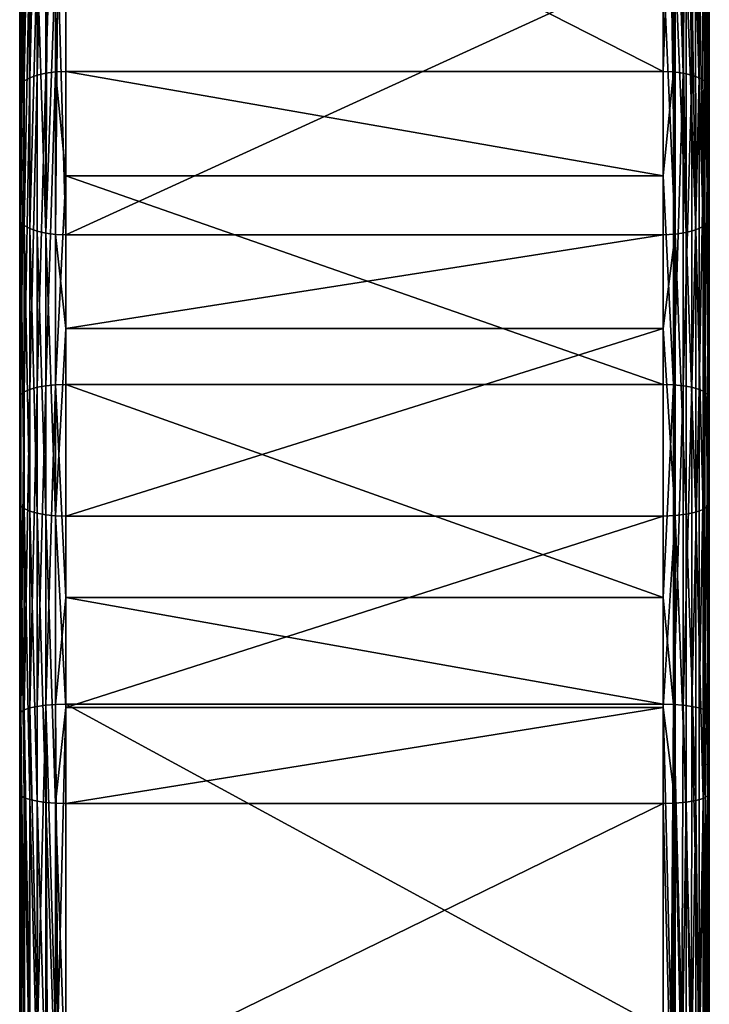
# Model space of a CAD drawing. Extents: x -0.025 to 0.07, y -0.229 to 0.026.
# Tile 7 of 256: x -0.015 to 0.015, y -0.164 to -0.121. Entities that reach past the tile are written whole.
import ezdxf

# ---------------------------------------------------------------- set-up
doc = ezdxf.new("R2010")
doc.units = 0
doc.layers.add('mesh', color=7, linetype='CONTINUOUS')

msp = doc.modelspace()

# ---------------------------------------------------------------- meshes
at = {"layer": 'mesh'}
mesh = msp.add_polyface(dxfattribs=at)
corners = [(-0.012947, -0.109844, 0.132411), (0.013053, -0.123102, 0.138022), (-0.012947, -0.123102, 0.138022), (0.013053, -0.109844, 0.132411), (-0.013392, -0.123119, 0.137975), (-0.013392, -0.109865, 0.132366), (-0.013814, -0.123172, 0.137837), (-0.013814, -0.109928, 0.132232), (-0.014194, -0.123257, 0.137614), (-0.014194, -0.110028, 0.132016), (-0.01451, -0.12337, 0.137318), (-0.01451, -0.110162, 0.131729), (-0.014749, -0.123505, 0.136964), (-0.014749, -0.110322, 0.131385), (-0.014897, -0.123656, 0.136569), (-0.014897, -0.110501, 0.131002), (-0.014947, -0.123814, 0.136153), (-0.014947, -0.110689, 0.130599), (-0.013389, -0.118271, 0.11434), (-0.01358, -0.021447, 0.069238), (-0.013753, -0.118225, 0.114439), (0.013921, -0.123172, 0.137837), (0.014053, -0.109957, 0.132169), (0.0143, -0.123257, 0.137614), (0.013916, -0.109933, 0.13222), (0.01429, -0.110034, 0.132004), (0.014467, -0.110092, 0.131881), (0.014855, -0.123505, 0.136964), (0.014785, -0.110267, 0.131505), (0.014842, -0.110325, 0.131381), (0.014617, -0.12337, 0.137318), (0.014604, -0.110166, 0.13172), (0.015053, -0.123814, 0.136153), (0.015003, -0.123656, 0.136569), (0.015053, -0.110689, 0.130599), (0.013854, -0.021318, 0.069268), (0.01386, -0.118225, 0.114439), (0.014046, -0.118178, 0.11454), (0.013387, -0.021671, 0.069274), (0.013567, -0.118262, 0.11436), (0.013388, -0.118284, 0.114311), (-0.014947, -0.117451, 0.116098), (0.015053, -0.129498, 0.121197), (0.015053, -0.117451, 0.116098), (0.013053, -0.118296, 0.114285), (0.000053, -0.025303, 0.0709), (-0.012947, -0.118296, 0.114285), (-0.013282, -0.118284, 0.114311), (-0.013269, -0.021606, 0.069222), (-0.014502, -0.020729, 0.069609), (-0.014524, -0.117971, 0.114984), (-0.014192, -0.118111, 0.114682), (-0.01415, -0.020953, 0.069333), (0.013497, -0.109869, 0.132359), (0.013498, -0.123119, 0.137975), (0.014985, -0.11047, 0.131068), (0.014422, -0.020875, 0.069455), (0.014283, -0.118118, 0.114668), (0.014457, -0.118044, 0.114826), (0.01409, -0.021079, 0.069268), (0.013053, -0.021916, 0.069343)]
mesh.append_faces([[corners[k] for k in face] for face in [(0, 1, 2, 2), (0, 3, 1, 1), (4, 0, 2, 2), (4, 5, 0, 0), (6, 5, 4, 4), (6, 7, 5, 5), (8, 7, 6, 6), (8, 9, 7, 7), (10, 9, 8, 8), (10, 11, 9, 9), (12, 13, 11, 11), (14, 15, 13, 13), (16, 17, 15, 15), (18, 19, 20, 20), (21, 22, 23, 23), (21, 24, 22, 22), (23, 25, 26, 26), (22, 25, 23, 23), (27, 28, 29, 29), (30, 31, 28, 28), (26, 31, 30, 30), (32, 33, 34, 34), (35, 36, 37, 37), (38, 39, 36, 36), (38, 40, 39, 39), (41, 17, 16, 16), (42, 34, 43, 43), (42, 32, 34, 34), (44, 45, 46, 46), (47, 48, 18, 18), (46, 48, 47, 47), (49, 50, 51, 51), (52, 51, 20, 20), (53, 1, 3, 3), (53, 54, 1, 1), (53, 21, 54, 54), (53, 24, 21, 21), (27, 29, 55, 55), (33, 55, 34, 34), (33, 27, 55, 55), (56, 57, 58, 58), (59, 37, 57, 57), (60, 44, 40, 40)]])
mesh = msp.add_polyface(dxfattribs=at)
corners = [(-0.012947, -0.127643, 0.139569), (0.013053, -0.127643, 0.139569), (0.013053, -0.136728, 0.142664), (-0.012947, -0.123102, 0.138022), (0.013053, -0.123102, 0.138022), (-0.013392, -0.123119, 0.137975), (-0.013392, -0.136743, 0.142616), (-0.013814, -0.136785, 0.142475), (-0.013814, -0.123172, 0.137837), (-0.014194, -0.136854, 0.142246), (-0.014194, -0.123257, 0.137614), (-0.01451, -0.136945, 0.141943), (-0.01451, -0.12337, 0.137318), (-0.014749, -0.137055, 0.14158), (-0.014749, -0.123505, 0.136964), (-0.014897, -0.137176, 0.141175), (-0.014897, -0.123656, 0.136569), (-0.014947, -0.137305, 0.140749), (-0.014947, -0.123814, 0.136153), (-0.01451, -0.110162, 0.131729), (-0.014749, -0.110322, 0.131385), (-0.014897, -0.110501, 0.131002), (-0.012947, -0.130211, 0.119328), (0.013053, -0.118296, 0.114285), (-0.012947, -0.118296, 0.114285), (-0.012947, -0.134293, 0.12072), (0.013053, -0.130211, 0.119328), (-0.014524, -0.117971, 0.114984), (-0.014749, -0.129808, 0.120386), (-0.01451, -0.129943, 0.120032), (-0.013392, -0.130193, 0.119375), (-0.013814, -0.130141, 0.119513), (-0.013392, -0.142443, 0.12355), (-0.014194, -0.130056, 0.119736), (-0.013814, -0.1424, 0.123692), (-0.014194, -0.142332, 0.12392), (-0.01451, -0.14224, 0.124223), (-0.014897, -0.129657, 0.120781), (-0.014749, -0.142131, 0.124586), (-0.014947, -0.129498, 0.121197), (-0.014897, -0.142009, 0.124991), (-0.013282, -0.118284, 0.114311), (-0.013389, -0.118271, 0.11434), (-0.013753, -0.118225, 0.114439), (-0.014947, -0.117451, 0.116098), (-0.014886, -0.117638, 0.115697), (-0.014777, -0.117792, 0.115367), (-0.014192, -0.118111, 0.114682)]
mesh.append_faces([[corners[k] for k in face] for face in [(0, 1, 2, 2), (3, 1, 0, 0), (3, 4, 1, 1), (5, 3, 0, 0), (6, 5, 0, 0), (7, 5, 6, 6), (7, 8, 5, 5), (9, 8, 7, 7), (9, 10, 8, 8), (11, 10, 9, 9), (11, 12, 10, 10), (13, 12, 11, 11), (13, 14, 12, 12), (15, 16, 14, 14), (17, 18, 16, 16), (14, 19, 12, 12), (16, 20, 14, 14), (18, 21, 16, 16), (22, 23, 24, 24), (25, 26, 22, 22), (27, 28, 29, 29), (30, 25, 22, 22), (31, 32, 30, 30), (33, 34, 31, 31), (29, 35, 33, 33), (28, 36, 29, 29), (37, 38, 28, 28), (39, 40, 37, 37), (41, 22, 24, 24), (41, 30, 22, 22), (42, 30, 41, 41), (42, 31, 30, 30), (43, 31, 42, 42), (39, 18, 17, 17), (44, 18, 39, 39), (45, 44, 39, 39), (37, 45, 39, 39), (37, 46, 45, 45), (28, 46, 37, 37), (27, 29, 47, 47), (46, 28, 27, 27), (47, 33, 31, 31), (29, 33, 47, 47), (43, 47, 31, 31)]])
mesh = msp.add_polyface(dxfattribs=at)
corners = [(0.013498, -0.136743, 0.142616), (0.013053, -0.136728, 0.142664), (0.013053, -0.127643, 0.139569), (0.0143, -0.123257, 0.137614), (0.014467, -0.110092, 0.131881), (0.014617, -0.12337, 0.137318), (0.014785, -0.110267, 0.131505), (0.014855, -0.123505, 0.136964), (0.013498, -0.123119, 0.137975), (0.013053, -0.123102, 0.138022), (0.013921, -0.123172, 0.137837), (0.013921, -0.136785, 0.142475), (0.0143, -0.136854, 0.142246), (0.014617, -0.136945, 0.141943), (0.015003, -0.123656, 0.136569), (0.014855, -0.137055, 0.14158), (0.015003, -0.137176, 0.141175), (0.015053, -0.123814, 0.136153), (0.015053, -0.137305, 0.140749), (-0.012947, -0.130211, 0.119328), (0.013053, -0.130211, 0.119328), (0.013053, -0.118296, 0.114285), (-0.012947, -0.134293, 0.12072), (0.013053, -0.134293, 0.12072), (0.015053, -0.141881, 0.125417), (0.015053, -0.129498, 0.121197), (0.014772, -0.117871, 0.115199), (0.014785, -0.129855, 0.120263), (0.014985, -0.129683, 0.120713), (0.014883, -0.117792, 0.115367), (0.014971, -0.117668, 0.115633), (0.015025, -0.117593, 0.115794), (0.015053, -0.117451, 0.116098), (0.014046, -0.118178, 0.11454), (0.014053, -0.130116, 0.119579), (0.014467, -0.130002, 0.119876), (0.014283, -0.118118, 0.114668), (0.014457, -0.118044, 0.114826), (0.014631, -0.117971, 0.114984), (0.013571, -0.130187, 0.119392), (0.013388, -0.118284, 0.114311), (0.013567, -0.118262, 0.11436), (0.01386, -0.118225, 0.114439), (0.014985, -0.14203, 0.124922), (0.014785, -0.142169, 0.12446), (0.014467, -0.142289, 0.124063), (0.014053, -0.14238, 0.123759)]
mesh.append_faces([[corners[k] for k in face] for face in [(0, 1, 2, 2), (3, 4, 5, 5), (5, 6, 7, 7), (8, 2, 9, 9), (8, 0, 2, 2), (10, 0, 8, 8), (10, 11, 0, 0), (3, 11, 10, 10), (3, 12, 11, 11), (5, 12, 3, 3), (5, 13, 12, 12), (7, 13, 5, 5), (14, 15, 7, 7), (16, 15, 14, 14), (17, 16, 14, 14), (18, 16, 17, 17), (19, 20, 21, 21), (22, 23, 20, 20), (24, 17, 25, 25), (24, 18, 17, 17), (26, 27, 28, 28), (28, 29, 26, 26), (28, 30, 29, 29), (25, 30, 28, 28), (25, 31, 30, 30), (32, 31, 25, 25), (33, 34, 35, 35), (35, 36, 33, 33), (35, 37, 36, 36), (27, 37, 35, 35), (27, 38, 37, 37), (26, 38, 27, 27), (39, 20, 23, 23), (39, 21, 20, 20), (39, 40, 21, 21), (39, 41, 40, 40), (34, 41, 39, 39), (34, 42, 41, 41), (33, 42, 34, 34), (28, 24, 25, 25), (27, 43, 28, 28), (35, 44, 27, 27), (34, 45, 35, 35), (39, 46, 34, 34)]])
mesh = msp.add_polyface(dxfattribs=at)
corners = [(-0.012947, -0.146012, 0.145098), (0.013053, -0.150654, 0.146314), (-0.012947, -0.150654, 0.146314), (-0.013392, -0.136743, 0.142616), (-0.012947, -0.136728, 0.142664), (-0.013392, -0.150665, 0.146265), (-0.013814, -0.150697, 0.146121), (-0.013814, -0.136785, 0.142475), (-0.014194, -0.150749, 0.145888), (-0.014194, -0.136854, 0.142246), (-0.01451, -0.150818, 0.145579), (-0.01451, -0.136945, 0.141943), (-0.014749, -0.150901, 0.145209), (-0.014749, -0.137055, 0.14158), (-0.014897, -0.150994, 0.144797), (-0.014897, -0.137176, 0.141175), (-0.014947, -0.151091, 0.144363), (-0.014947, -0.137305, 0.140749), (-0.012947, -0.127643, 0.139569), (-0.014749, -0.123505, 0.136964), (-0.014897, -0.123656, 0.136569), (-0.013392, -0.142443, 0.12355), (-0.012947, -0.142458, 0.123502), (-0.012947, -0.134293, 0.12072), (-0.014897, -0.154632, 0.128303), (-0.014947, -0.141881, 0.125417), (-0.014947, -0.154534, 0.128737), (-0.014897, -0.142009, 0.124991), (-0.014749, -0.154724, 0.127891), (-0.014749, -0.142131, 0.124586), (-0.01451, -0.154807, 0.127521), (-0.01451, -0.14224, 0.124223), (-0.014194, -0.154877, 0.127212), (-0.014194, -0.142332, 0.12392), (-0.013814, -0.154929, 0.126979), (-0.013814, -0.1424, 0.123692), (-0.013392, -0.154961, 0.126835), (-0.012947, -0.150801, 0.125691), (-0.013392, -0.130193, 0.119375), (-0.013814, -0.130141, 0.119513), (-0.014194, -0.130056, 0.119736), (-0.01451, -0.129943, 0.120032), (-0.014749, -0.129808, 0.120386), (-0.014897, -0.129657, 0.120781), (-0.014947, -0.129498, 0.121197)]
mesh.append_faces([[corners[k] for k in face] for face in [(0, 1, 2, 2), (3, 4, 0, 0), (5, 0, 2, 2), (5, 3, 0, 0), (6, 3, 5, 5), (6, 7, 3, 3), (8, 7, 6, 6), (8, 9, 7, 7), (10, 9, 8, 8), (10, 11, 9, 9), (12, 11, 10, 10), (12, 13, 11, 11), (14, 13, 12, 12), (14, 15, 13, 13), (16, 15, 14, 14), (16, 17, 15, 15), (3, 18, 4, 4), (15, 19, 13, 13), (17, 20, 15, 15), (21, 22, 23, 23), (24, 25, 26, 26), (24, 27, 25, 25), (28, 27, 24, 24), (28, 29, 27, 27), (30, 29, 28, 28), (30, 31, 29, 29), (32, 31, 30, 30), (32, 33, 31, 31), (34, 33, 32, 32), (34, 35, 33, 33), (36, 21, 35, 35), (37, 21, 36, 36), (37, 22, 21, 21), (38, 21, 23, 23), (39, 35, 21, 21), (40, 33, 35, 35), (41, 31, 33, 33), (42, 29, 31, 31), (43, 27, 29, 29), (44, 25, 27, 27), (25, 16, 26, 26), (25, 17, 16, 16), (44, 17, 25, 25)]])
mesh = msp.add_polyface(dxfattribs=at)
corners = [(-0.012947, -0.146012, 0.145098), (0.013053, -0.146012, 0.145098), (0.013053, -0.150654, 0.146314), (-0.012947, -0.136728, 0.142664), (0.013053, -0.136728, 0.142664), (-0.012947, -0.127643, 0.139569), (0.013498, -0.150665, 0.146265), (0.014855, -0.123505, 0.136964), (0.014855, -0.137055, 0.14158), (0.014617, -0.136945, 0.141943), (0.013498, -0.136743, 0.142616), (0.013921, -0.136785, 0.142475), (0.013921, -0.150697, 0.146121), (0.0143, -0.136854, 0.142246), (0.0143, -0.150749, 0.145888), (0.014617, -0.150818, 0.145579), (0.014855, -0.150901, 0.145209), (0.015003, -0.137176, 0.141175), (0.015003, -0.150994, 0.144797), (0.015053, -0.137305, 0.140749), (0.015053, -0.151091, 0.144363), (-0.012947, -0.142458, 0.123502), (0.013053, -0.134293, 0.12072), (-0.012947, -0.134293, 0.12072), (0.013053, -0.142458, 0.123502), (-0.012947, -0.150801, 0.125691), (0.013053, -0.150801, 0.125691), (0.015053, -0.154534, 0.128737), (0.015053, -0.141881, 0.125417), (0.014985, -0.14203, 0.124922), (0.014985, -0.154648, 0.128232), (0.014785, -0.142169, 0.12446), (0.014785, -0.154753, 0.127762), (0.014467, -0.142289, 0.124063), (0.014467, -0.154844, 0.127357), (0.014053, -0.14238, 0.123759), (0.014053, -0.154913, 0.127047), (0.013571, -0.142438, 0.123568), (0.014985, -0.129683, 0.120713), (0.014785, -0.129855, 0.120263), (0.014467, -0.130002, 0.119876), (0.014053, -0.130116, 0.119579), (0.013571, -0.130187, 0.119392), (0.013571, -0.154957, 0.126852)]
mesh.append_faces([[corners[k] for k in face] for face in [(0, 1, 2, 2), (3, 1, 0, 0), (3, 4, 1, 1), (5, 4, 3, 3), (1, 6, 2, 2), (7, 8, 9, 9), (10, 1, 4, 4), (10, 6, 1, 1), (11, 6, 10, 10), (11, 12, 6, 6), (13, 12, 11, 11), (13, 14, 12, 12), (9, 14, 13, 13), (9, 15, 14, 14), (8, 15, 9, 9), (8, 16, 15, 15), (17, 16, 8, 8), (18, 16, 17, 17), (19, 18, 17, 17), (20, 18, 19, 19), (21, 22, 23, 23), (21, 24, 22, 22), (25, 24, 21, 21), (25, 26, 24, 24), (27, 19, 28, 28), (27, 20, 19, 19), (29, 27, 28, 28), (29, 30, 27, 27), (31, 30, 29, 29), (31, 32, 30, 30), (33, 32, 31, 31), (33, 34, 32, 32), (35, 34, 33, 33), (35, 36, 34, 34), (37, 36, 35, 35), (38, 29, 28, 28), (39, 31, 29, 29), (40, 33, 31, 31), (41, 35, 33, 33), (42, 37, 35, 35), (22, 37, 42, 42), (22, 24, 37, 37), (26, 37, 24, 24), (26, 43, 37, 37)]])
mesh = msp.add_polyface(dxfattribs=at)
corners = [(-0.012947, -0.150654, 0.146314), (0.013053, -0.164806, 0.148953), (-0.012947, -0.164806, 0.148953), (-0.013282, -0.16481, 0.148925), (-0.013392, -0.150665, 0.146265), (-0.013389, -0.164815, 0.148893), (-0.013814, -0.150697, 0.146121), (-0.013753, -0.164831, 0.148785), (-0.014524, -0.16492, 0.148191), (-0.014749, -0.150901, 0.145209), (-0.01451, -0.150818, 0.145579), (-0.014918, -0.165052, 0.147306), (-0.014897, -0.150994, 0.144797), (-0.014886, -0.165036, 0.147412), (-0.014947, -0.151091, 0.144363), (-0.014947, -0.165101, 0.146975), (-0.012947, -0.211289, 0.1559), (-0.012947, -0.154972, 0.126786), (0.013053, -0.150801, 0.125691), (-0.012947, -0.150801, 0.125691), (-0.012947, -0.16769, 0.129162), (0.013053, -0.154972, 0.126786), (-0.014947, -0.154534, 0.128737), (-0.014897, -0.16746, 0.1307), (-0.014897, -0.154632, 0.128303), (-0.014909, -0.167443, 0.13081), (-0.014947, -0.167394, 0.13114), (-0.013392, -0.154961, 0.126835), (-0.013281, -0.167685, 0.129199), (-0.013392, -0.167683, 0.129212), (-0.013814, -0.154929, 0.126979), (-0.013814, -0.1424, 0.123692), (-0.014176, -0.164868, 0.148535), (-0.014194, -0.150749, 0.145888), (-0.014743, -0.164974, 0.14783), (-0.01328, -0.211295, 0.155861), (-0.014749, -0.167522, 0.130282), (-0.014749, -0.154724, 0.127891), (-0.013814, -0.167661, 0.129358), (-0.014194, -0.154877, 0.127212), (-0.014175, -0.167627, 0.129582), (-0.01451, -0.154807, 0.127521), (-0.01451, -0.167579, 0.129907), (0.001934, -0.199037, 0.13386), (0.013053, -0.16769, 0.129162)]
mesh.append_faces([[corners[k] for k in face] for face in [(0, 1, 2, 2), (3, 0, 2, 2), (3, 4, 0, 0), (5, 4, 3, 3), (5, 6, 4, 4), (7, 6, 5, 5), (8, 9, 10, 10), (11, 12, 13, 13), (11, 14, 12, 12), (15, 14, 11, 11), (16, 3, 2, 2), (16, 2, 1, 1), (17, 18, 19, 19), (20, 21, 17, 17), (22, 23, 24, 24), (22, 25, 23, 23), (26, 25, 22, 22), (27, 17, 19, 19), (27, 20, 17, 17), (27, 28, 20, 20), (27, 29, 28, 28), (30, 29, 27, 27), (27, 31, 30, 30), (22, 15, 26, 26), (22, 14, 15, 15), (32, 6, 7, 7), (32, 33, 6, 6), (32, 10, 33, 33), (8, 10, 32, 32), (34, 9, 8, 8), (34, 12, 9, 9), (13, 12, 34, 34), (35, 5, 3, 3), (36, 37, 24, 24), (24, 23, 36, 36), (38, 30, 39, 39), (39, 40, 38, 38), (41, 40, 39, 39), (41, 42, 40, 40), (37, 42, 41, 41), (36, 42, 37, 37), (30, 38, 29, 29), (20, 43, 44, 44)]])
mesh = msp.add_polyface(dxfattribs=at)
corners = [(-0.012947, -0.150654, 0.146314), (0.013053, -0.150654, 0.146314), (0.013053, -0.164806, 0.148953), (0.013053, -0.211289, 0.1559), (0.013388, -0.16481, 0.148925), (0.013498, -0.150665, 0.146265), (0.013495, -0.164815, 0.148893), (0.0143, -0.150749, 0.145888), (0.014283, -0.164868, 0.148535), (0.013921, -0.150697, 0.146121), (0.014993, -0.165036, 0.147412), (0.014883, -0.164982, 0.147773), (0.014855, -0.150901, 0.145209), (0.015003, -0.150994, 0.144797), (0.015025, -0.165052, 0.147306), (0.015053, -0.151091, 0.144363), (0.015053, -0.165101, 0.146975), (-0.012947, -0.154972, 0.126786), (0.013053, -0.154972, 0.126786), (0.013053, -0.150801, 0.125691), (-0.012947, -0.16769, 0.129162), (0.013053, -0.16769, 0.129162), (0.015053, -0.167394, 0.13114), (0.015053, -0.154534, 0.128737), (0.015009, -0.167443, 0.130811), (0.014985, -0.154648, 0.128232), (0.014985, -0.167471, 0.130628), (0.014868, -0.167512, 0.130349), (0.014785, -0.154753, 0.127762), (0.014785, -0.167542, 0.130151), (0.014617, -0.167574, 0.129934), (0.014467, -0.154844, 0.127357), (0.014467, -0.167603, 0.129741), (0.014272, -0.167626, 0.129593), (0.014053, -0.154913, 0.127047), (0.013571, -0.142438, 0.123568), (0.013571, -0.154957, 0.126852), (0.014053, -0.16765, 0.129427), (0.013854, -0.167663, 0.129345), (0.013571, -0.16768, 0.129229), (0.013386, -0.167684, 0.129205), (0.013315, -0.211292, 0.155883), (0.01386, -0.164831, 0.148785), (0.014615, -0.164917, 0.148206), (0.014617, -0.150818, 0.145579)]
mesh.append_faces([[corners[k] for k in face] for face in [(0, 1, 2, 2), (3, 2, 4, 4), (1, 4, 2, 2), (1, 5, 4, 4), (5, 6, 4, 4), (7, 8, 9, 9), (10, 11, 12, 12), (13, 10, 12, 12), (14, 10, 13, 13), (15, 14, 13, 13), (16, 14, 15, 15), (17, 18, 19, 19), (20, 21, 18, 18), (22, 15, 23, 23), (22, 16, 15, 15), (24, 22, 23, 23), (25, 24, 23, 23), (25, 26, 24, 24), (25, 27, 26, 26), (28, 27, 25, 25), (28, 29, 27, 27), (28, 30, 29, 29), (31, 30, 28, 28), (31, 32, 30, 30), (31, 33, 32, 32), (34, 33, 31, 31), (35, 36, 34, 34), (34, 37, 33, 33), (34, 38, 37, 37), (36, 38, 34, 34), (36, 39, 38, 38), (40, 39, 36, 36), (18, 36, 19, 19), (18, 40, 36, 36), (21, 40, 18, 18), (6, 41, 4, 4), (42, 41, 6, 6), (5, 42, 6, 6), (9, 42, 5, 5), (9, 8, 42, 42), (7, 43, 8, 8), (44, 43, 7, 7), (12, 43, 44, 44), (12, 11, 43, 43)]])

doc.saveas('drawing.dxf')
